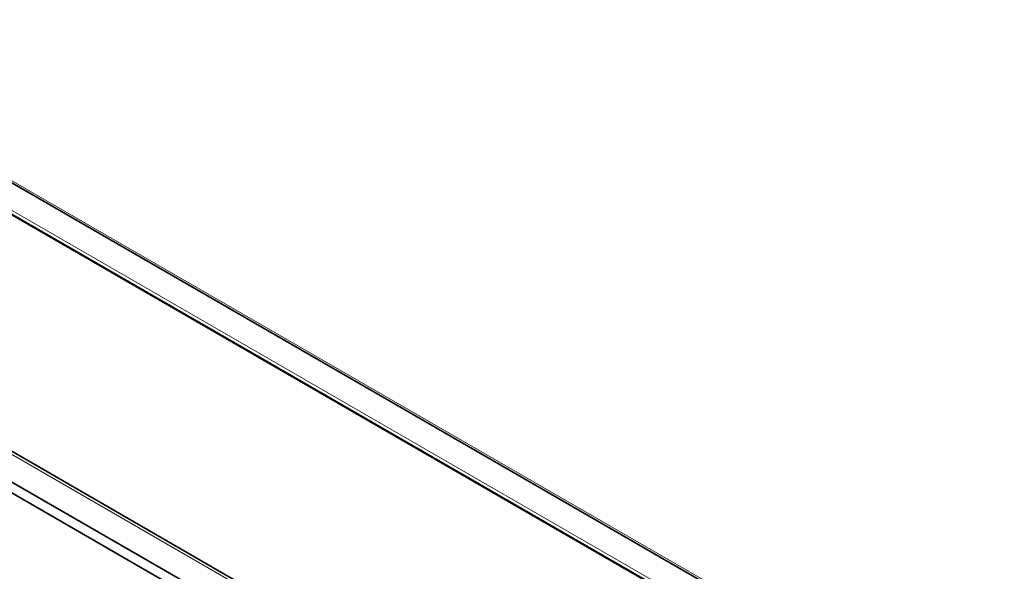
# Model space of a CAD drawing. Header units: millimetres. Extents: x 4 to 1188, y 1 to 840.
# Tile 199 of 203: x 1048 to 1107, y 344 to 377. Entities that reach past the tile are written whole.
import ezdxf

# ---------------------------------------------------------------- set-up
doc = ezdxf.new("R2010")
doc.units = ezdxf.units.MM
doc.layers.add('1', color=7, linetype='Continuous')

msp = doc.modelspace()

# ---------------------------------------------------------------- linework, layer by layer
at = {"layer": '1', "color": 154, "linetype": 'Continuous', "lineweight": 13}
for p, q in [((1106.8038, 333.1486), (1030.304, 377.3158)), ((1105.1694, 332.3007), (1030.1029, 375.6403)), ((1105.0745, 332.1538), (1030.0417, 375.474)), ((1019.1552, 367.264), (1092.4415, 324.9522))]:
    msp.add_line(p, q, dxfattribs=at)
at = {"layer": '1', "color": 154, "linetype": 'Continuous', "lineweight": 35}
for p, q in [((1106.6038, 333.1288), (1030.3042, 377.1804)), ((1104.9674, 332.1432), (1030.0198, 375.4142)), ((1019.2601, 367.3959), (1092.6435, 325.028)), ((1018.2957, 366.104), (1091.007, 324.124)), ((1017.9811, 365.6324), (1090.7242, 323.6341))]:
    msp.add_line(p, q, dxfattribs=at)

doc.saveas('drawing.dxf')
